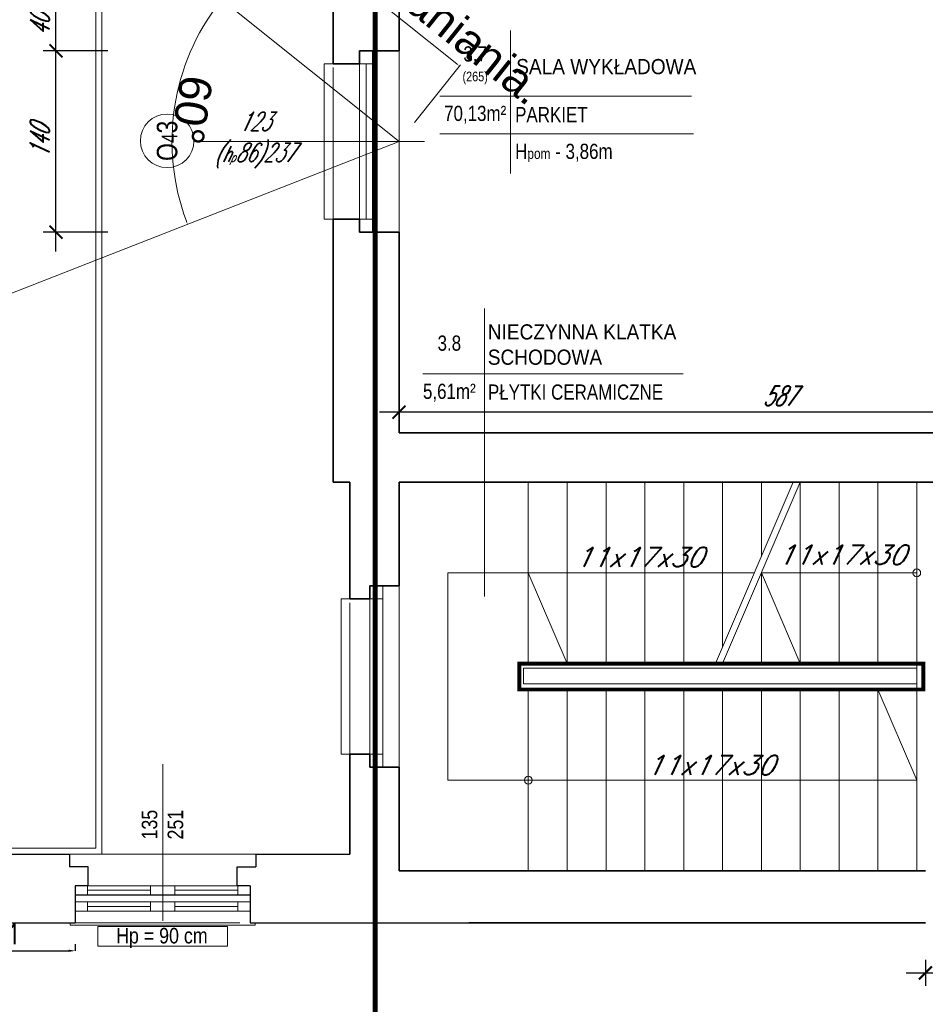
# Model space of a CAD drawing. Header units: millimetres. Extents: x 402 to 79005, y -7782 to 89952.
# Tile 69 of 256: x 26529 to 27229, y 14790 to 15550. Entities that reach past the tile are written whole.
import ezdxf
from ezdxf import colors
from ezdxf.entities.mleader import LeaderData, LeaderLine
from ezdxf.math import Vec2, Vec3

# ---------------------------------------------------------------- set-up
doc = ezdxf.new("R2010")
doc.units = ezdxf.units.MM
doc.header["$LTSCALE"] = 10
doc.linetypes.add('DASHED', pattern=[19.05, 12.7, -6.35])
doc.layers.get('0').update_dxf_attribs({"lineweight": 0})
doc.layers.get('Defpoints').update_dxf_attribs({"color": 253})
for name, color, linetype, lineweight in [('01 parter - ściany', 253, 'Continuous', 35), ('03-01_okna', 253, 'Continuous', 15), ('03-02_schody', 253, 'Continuous', 5), ('04-1_widok', 253, 'Continuous', 5), ('05-01_wymiary', 253, 'Continuous', 5), ('05-03_opis', 253, 'Continuous', 5), ('0_A_GRANICA OPRACOWANIA', 1, 'Continuous', 0), ('0_A_GRZEJNKI', 6, 'Continuous', 0), ('0_A_OKNA ISTNIEJACE', 7, 'Continuous', 0), ('0_A_PRZEKRÓJ', 5, 'Continuous', 0), ('0_A_WYMIAROWANIE', 1, 'Continuous', 5), ('0_A_ŚCIANY ', 253, 'Continuous', 30), ('0_OPISY', 1, 'Continuous', 0)]:
    doc.layers.add(name, color=color, linetype=linetype, lineweight=lineweight)
doc.styles.add('ariel', font='ARIAL.TTF', dxfattribs={"width": 0.8})
doc.styles.add('ariel_wym', font='simplex.shx', dxfattribs={"width": 0.65, "oblique": 25})
doc.styles.add('SIMPLEXD', font='simplex.shx', dxfattribs={"width": 0.6})
doc.styles.get("Standard").update_dxf_attribs({"font": 'arial.ttf'})
doc.dimstyles.new('1-100', dxfattribs={"dimtxt": 16, "dimasz": 5, "dimexe": 0, "dimexo": 0, "dimgap": 5, "dimtad": 1, "dimdec": 1, "dimtxsty": 'SIMPLEXD', "dimcen": 5, "dimclrt": 256, "dimadec": 0, "dimazin": 0, "dimtfac": 1, "dimtdec": 0, "dimtix": 1, "dimtmove": 1, "dimatfit": 3, "dimldrblk": 'LP', "dimfxl": 0, "dimarcsym": 0})
doc.dimstyles.new('ariel 50', dxfattribs={"dimtxt": 15, "dimasz": 10, "dimexe": 10, "dimexo": 0, "dimgap": 5, "dimtad": 1, "dimdec": 1, "dimrnd": 0.5, "dimtxsty": 'ariel_wym', "dimblk": 'ARCHTICK', "dimcen": 2.5, "dimdle": 15, "dimazin": 0, "dimtfac": 1, "dimtdec": 1, "dimtix": 1, "dimtmove": 0, "dimatfit": 3, "dimldrblk": 'DOT', "dimfxl": 0, "dimarcsym": 0})
doc.dimstyles.new('ariel 50 wnętrze', dxfattribs={"dimtxt": 15, "dimasz": 10, "dimexe": 10, "dimexo": 0, "dimgap": 5, "dimtad": 1, "dimdec": 1, "dimrnd": 0.5, "dimtxsty": 'ariel_wym', "dimblk": 'ARCHTICK', "dimcen": 2.5, "dimdle": 15, "dimazin": 0, "dimtfac": 1, "dimtdec": 1, "dimtix": 1, "dimtmove": 0, "dimatfit": 3, "dimldrblk": 'DOT', "dimfxl": 0, "dimarcsym": 0})
doc.dimstyles.new('ISO-25', dxfattribs={"dimtxt": 2.5, "dimasz": 2.5, "dimexe": 1.25, "dimexo": 0.625, "dimtad": 1, "dimtxsty": 'Standard', "dimcen": 2.5, "dimadec": 0, "dimazin": 0, "dimtfac": 1, "dimtmove": 0, "dimatfit": 3, "dimfxl": 0, "dimarcsym": 0})

# ---------------------------------------------------------------- blocks, each defined once
blk = doc.blocks.new('_ArchTick')
at = {"color": 0, "linetype": 'ByBlock', "const_width": 0.15}
blk.add_lwpolyline([(-0.5, -0.5), (0.5, 0.5)], dxfattribs=at)
blk = doc.blocks.new('*D3140')
at = {"layer": '05-01_wymiary', "color": 0, "lineweight": -2}
for p, q in [((26557.25, 15371.4), (26557.25, 15541.4)), ((26597.25, 15526.4), (26547.25, 15526.4)), ((26597.25, 15386.4), (26547.25, 15386.4))]:
    blk.add_line(p, q, dxfattribs=at)
at = {"layer": 'Defpoints', "color": 0, "lineweight": 0}
for p in [(26557.25, 15526.4), (26822.23, 15526.4), (26822.23, 15386.4)]:
    blk.add_point(p, dxfattribs=at)
at = {"layer": '05-01_wymiary', "color": 0, "lineweight": -2, "xscale": 10, "yscale": 10, "zscale": 10}
for p, rotation in [((26557.25, 15526.4), 90), ((26557.25, 15386.4), 270)]:
    blk.add_blockref('_ArchTick', p, dxfattribs=dict(at, rotation=rotation))
at = {"layer": '05-01_wymiary', "color": 0, "insert": (26544.75, 15456.4), "char_height": 15, "attachment_point": 5, "rotation": 90, "style": 'ariel_wym'}
blk.add_mtext('140', dxfattribs=at)
blk = doc.blocks.new('_Dot')
at = {"color": 0, "linetype": 'ByBlock', "lineweight": -2}
blk.add_line((-0.5, 0), (-1, 0), dxfattribs=at)
at = {"color": 0, "linetype": 'ByBlock', "const_width": 0.5}
blk.add_lwpolyline([(-0.25, 0, 1), (0.25, 0, 1)], format="xyb", close=True, dxfattribs=at)
blk = doc.blocks.new('*D3141')
at = {"layer": '05-01_wymiary', "color": 0, "lineweight": -2}
for p, q in [((26557.25, 15511.4), (26557.25, 15581.4)), ((26597.25, 15566.4), (26547.25, 15566.4)), ((26597.25, 15526.4), (26547.25, 15526.4))]:
    blk.add_line(p, q, dxfattribs=at)
at = {"layer": 'Defpoints', "color": 0, "lineweight": 0}
for p in [(26557.25, 15566.4), (26822.23, 15566.4), (26822.23, 15526.4)]:
    blk.add_point(p, dxfattribs=at)
at = {"layer": '05-01_wymiary', "color": 0, "lineweight": -2, "xscale": 10, "yscale": 10, "zscale": 10}
for p, rotation in [((26557.25, 15566.4), 90), ((26557.25, 15526.4), 270)]:
    blk.add_blockref('_ArchTick', p, dxfattribs=dict(at, rotation=rotation))
at = {"layer": '05-01_wymiary', "color": 0, "insert": (26544.75, 15546.4), "char_height": 15, "attachment_point": 5, "rotation": 90, "style": 'ariel_wym'}
blk.add_mtext('40', dxfattribs=at)
blk = doc.blocks.new('*D2761')
at = {"layer": '05-01_wymiary', "color": 0, "lineweight": -2}
for p, q in [((27228.71, 14824.64), (27228.71, 14804.64)), ((27376.93, 14824.64), (27376.93, 14804.64)), ((27213.71, 14814.64), (27391.93, 14814.64))]:
    blk.add_line(p, q, dxfattribs=at)
at = {"layer": 'Defpoints', "color": 0, "lineweight": 0}
for p in [(27228.71, 14853.4), (27376.93, 14851.72), (27376.93, 14814.64)]:
    blk.add_point(p, dxfattribs=at)
at = {"layer": '05-01_wymiary', "color": 0, "lineweight": -2, "xscale": 10, "yscale": 10, "zscale": 10, "rotation": 180}
blk.add_blockref('_ArchTick', (27228.71, 14814.64), dxfattribs=at)
at = {"layer": '05-01_wymiary', "color": 0, "lineweight": -2, "xscale": 10, "yscale": 10, "zscale": 10}
blk.add_blockref('_ArchTick', (27376.93, 14814.64), dxfattribs=at)
at = {"layer": '05-01_wymiary', "color": 0, "insert": (27302.82, 14827.14), "char_height": 15, "attachment_point": 5, "style": 'ariel_wym'}
blk.add_mtext('148', dxfattribs=at)
blk = doc.blocks.new('*D2807')
at = {"layer": '05-01_wymiary', "color": 0, "lineweight": -2}
for p, q in [((26822.23, 15237.47), (26822.23, 15257.47)), ((27409.23, 15237.47), (27409.23, 15257.47)), ((27424.23, 15247.47), (26807.23, 15247.47))]:
    blk.add_line(p, q, dxfattribs=at)
at = {"layer": 'Defpoints', "color": 0, "lineweight": 9}
for p in [(26822.23, 15247.47), (26822.23, 15212.52), (27409.23, 15212.52)]:
    blk.add_point(p, dxfattribs=at)
at = {"layer": '05-01_wymiary', "color": 0, "lineweight": -2, "xscale": 10, "yscale": 10, "zscale": 10, "rotation": 180}
blk.add_blockref('_ArchTick', (26822.23, 15247.47), dxfattribs=at)
at = {"layer": '05-01_wymiary', "color": 0, "lineweight": -2, "xscale": 10, "yscale": 10, "zscale": 10}
blk.add_blockref('_ArchTick', (27409.23, 15247.47), dxfattribs=at)
at = {"layer": '05-01_wymiary', "color": 0, "insert": (27115.73, 15259.97), "char_height": 15, "attachment_point": 5, "style": 'ariel_wym'}
blk.add_mtext('587', dxfattribs=at)
blk = doc.blocks.new('*D3759')
at = {"layer": '0_A_WYMIAROWANIE', "color": 0, "lineweight": -2}
for p, q in [((26461.15, 14836.7), (26461.15, 14831.7)), ((26572.15, 14836.7), (26572.15, 14831.7)), ((26466.15, 14831.7), (26567.15, 14831.7))]:
    blk.add_line(p, q, dxfattribs=at)
at = {"layer": '0_A_WYMIAROWANIE', "color": 0, "lineweight": 9}
for points in [[(26466.15, 14832.54), (26466.15, 14830.87), (26461.15, 14831.7)], [(26567.15, 14830.87), (26567.15, 14832.54), (26572.15, 14831.7)]]:
    blk.add_solid(points, dxfattribs=at)
at = {"layer": 'Defpoints', "color": 0, "lineweight": 9}
for p in [(26461.15, 14853.4), (26572.15, 14853.4), (26572.15, 14831.7)]:
    blk.add_point(p, dxfattribs=at)
at = {"layer": '0_A_WYMIAROWANIE', "insert": (26516.65, 14844.7), "char_height": 16, "attachment_point": 5, "style": 'SIMPLEXD'}
blk.add_mtext('111', dxfattribs=at)
blk = doc.blocks.new('LP')
for p, q in [((0, 0), (-1, 0)), ((0, 1), (0, 0)), ((0, -1), (0, 0)), ((0, 0), (1, 0))]:
    blk.add_line(p, q)
at = {"const_width": 0.2}
blk.add_lwpolyline([(0.71, 0.71), (-0.71, -0.71)], dxfattribs=at)
blk = doc.blocks.new('*D4588')
at = {"layer": '0_A_WYMIAROWANIE', "color": 0, "lineweight": -2}
blk.add_arc((29337.95, 15678.16), 175.39, 180.8167, 239.1833, dxfattribs=at)
at = {"layer": '0_A_WYMIAROWANIE', "color": 0}
for points in [[(29162.99, 15675.66), (29162.16, 15675.65), (29162.56, 15678.16)], [(29247.89, 15527.17), (29248.31, 15527.89), (29250.25, 15526.27)]]:
    blk.add_solid(points, dxfattribs=at)
at = {"layer": 'Defpoints', "color": 0}
for p in [(28877.95, 15678.16), (29337.95, 15678.16), (29337.95, 15678.16), (29197.52, 15573.07), (29107.95, 15279.79)]:
    blk.add_point(p, dxfattribs=at)
at = {"layer": '0_A_WYMIAROWANIE', "color": 0, "lineweight": 9, "insert": (29197.65, 15597.16), "char_height": 25, "attachment_point": 5, "rotation": 300}
blk.add_mtext('60%%d', dxfattribs=at)
blk = doc.blocks.new('*D4589')
at = {"layer": '0_A_WYMIAROWANIE', "color": 0, "lineweight": -2}
for p, q in [((28877.95, 15697.07), (28877.95, 15753.99)), ((28880.45, 15752.74), (29335.45, 15752.74)), ((29337.95, 15697.07), (29337.95, 15753.99))]:
    blk.add_line(p, q, dxfattribs=at)
at = {"layer": '0_A_WYMIAROWANIE', "color": 0}
for points in [[(28880.45, 15753.16), (28880.45, 15752.33), (28877.95, 15752.74)], [(29335.45, 15752.33), (29335.45, 15753.16), (29337.95, 15752.74)]]:
    blk.add_solid(points, dxfattribs=at)
at = {"layer": 'Defpoints', "color": 0}
for p in [(29337.95, 15752.74), (28877.95, 15696.45), (29337.95, 15696.45)]:
    blk.add_point(p, dxfattribs=at)
at = {"layer": '0_A_WYMIAROWANIE', "color": 0, "lineweight": 9, "insert": (29122.88, 15769.61), "char_height": 25, "attachment_point": 5}
blk.add_mtext('h=4,60m - Wysokość przesłaniania.', dxfattribs=at)
blk = doc.blocks.new('zw$D85')
at = {"layer": '0_A_WYMIAROWANIE', "lineweight": 9}
blk.add_line((0, 0), (-460, 0), dxfattribs=at)
blk.add_lwpolyline([(-230, -398.372), (0, 0)], dxfattribs=at)
blk.add_arc((0, 0), 460, 180, 240, dxfattribs=at)
dim = blk.add_linear_dim(base=(0, 74.587), p1=(-460, 18.289), p2=(0, 18.289), text='h=4,60m - Wysokość przesłaniania.', dimstyle='ISO-25', override={"dimtxt": 25, "dimtxsty": 'Standard'}, dxfattribs=at)
dim.commit()
dim.dimension.update_dxf_attribs({"geometry": '*D4589', "text_midpoint": (-215.066, 74.587), "dimtype": 128, "insert": (-29337.947, -15678.157)})
dim = blk.add_angular_dim_2l(base=(-140.424, -105.083), line1=((-460, 0), (0, 0)), line2=((-230, -398.372), (0, 0)), dimstyle='ISO-25', override={"dimtxt": 25}, dxfattribs=at)
dim.commit()
dim.dimension.update_dxf_attribs({"geometry": '*D4588', "text_midpoint": (-140.296, -81), "insert": (-29337.947, -15678.157)})

msp = doc.modelspace()

# ---------------------------------------------------------------- linework, layer by layer
at = {"color": 1, "lineweight": 0}
msp.add_lwpolyline([(26568.153, 14853.403), (26568.153, 14853.403), (26568.153, 14851.403), (26706.653, 14851.403), (26711.153, 14851.403), (26711.153, 14853.403)], dxfattribs=at)
at = {"layer": '01 parter - ściany'}
for p, q in [((26771.226, 15566.403), (26771.226, 15526.403)), ((26822.226, 15566.403), (26822.226, 15526.403)), ((26791.726, 15526.403), (26822.226, 15526.403)), ((26771.226, 15386.403), (26771.226, 15231.403)), ((26791.726, 15386.403), (26822.226, 15386.403)), ((26822.226, 15386.403), (26822.226, 15231.403)), ((26771.226, 15231.403), (26771.226, 15193.403)), ((27409.226, 15231.403), (26822.226, 15231.403)), ((26784.226, 15193.403), (26771.226, 15193.403)), ((26784.226, 15193.403), (26784.226, 15113.403)), ((27409.226, 15193.403), (26822.226, 15193.403)), ((26822.226, 15193.403), (26822.226, 15113.403)), ((26799.726, 15113.403), (26822.226, 15113.403)), ((26784.226, 14973.403), (26784.226, 14906.403)), ((26799.726, 14973.403), (26822.226, 14973.403)), ((26822.226, 14973.403), (26822.226, 14893.403)), ((27228.826, 14893.403), (26822.226, 14893.403))]:
    msp.add_line(p, q, dxfattribs=at)
for points in [[(26791.726, 15526.403), (26791.726, 15516.403), (26771.226, 15516.403), (26771.226, 15526.403)], [(26791.726, 15386.403), (26791.726, 15396.403), (26771.226, 15396.403), (26771.226, 15386.403)], [(26799.726, 15113.403), (26799.726, 15103.403), (26784.226, 15103.403), (26784.226, 15113.403)], [(26799.726, 14973.403), (26799.726, 14983.403), (26784.226, 14983.403), (26784.226, 14973.403)], [(26876.172, 14853.403), (27228.715, 14853.403)]]:
    msp.add_lwpolyline(points, dxfattribs=at)
at = {"layer": '03-01_okna', "linetype": 'DASHED'}
for p, q in [((26771.226, 15386.403), (26771.226, 15526.403)), ((26784.226, 14973.403), (26784.226, 15113.403))]:
    msp.add_line(p, q, dxfattribs=at)
at = {"layer": '03-01_okna', "linetype": 'Continuous', "lineweight": 0}
for p, q in [((26791.726, 15386.403), (26791.726, 15526.403)), ((26801.726, 15386.403), (26801.726, 15526.403)), ((26801.726, 15526.403), (26801.726, 15516.403)), ((26801.726, 15516.403), (26791.726, 15516.403)), ((26796.726, 15396.403), (26796.726, 15516.403)), ((26801.726, 15396.403), (26791.726, 15396.403)), ((26801.726, 15386.403), (26801.726, 15396.403)), ((26799.726, 14973.403), (26799.726, 15113.403)), ((26809.726, 14973.403), (26809.726, 15113.403)), ((26809.726, 15113.403), (26809.726, 15103.403)), ((26809.726, 15103.403), (26799.726, 15103.403)), ((26804.726, 14983.403), (26804.726, 15103.403)), ((26809.726, 14983.403), (26799.726, 14983.403)), ((26809.726, 14973.403), (26809.726, 14983.403))]:
    msp.add_line(p, q, dxfattribs=at)
for points in [[(26771.226, 15516.403), (26764.478, 15516.403), (26764.478, 15396.403), (26771.226, 15396.403)], [(26784.226, 15103.403), (26777.478, 15103.403), (26777.478, 14983.403), (26784.226, 14983.403)]]:
    msp.add_lwpolyline(points, dxfattribs=at)
at = {"layer": '03-02_schody'}
for p, q in [((26922.024, 15053.403), (26922.024, 15193.403)), ((26952.024, 15193.403), (26952.024, 15053.403)), ((26982.024, 15193.403), (26982.024, 15053.403)), ((27012.024, 15193.403), (27012.024, 15053.403)), ((27042.024, 15193.403), (27042.024, 15053.403)), ((27066.584, 15053.403), (27126.584, 15193.403)), ((27072.024, 15193.403), (27072.024, 15066.096)), ((27072.024, 15053.403), (27132.024, 15193.403)), ((27102.024, 15193.403), (27102.024, 15136.096)), ((27132.024, 15193.403), (27132.024, 15053.403)), ((27162.024, 15193.403), (27162.024, 15053.403)), ((27192.024, 15193.403), (27192.024, 15053.403)), ((27222.024, 15193.403), (27222.024, 15053.403)), ((26859.872, 15123.403), (27096.584, 15123.403)), ((26859.872, 15123.403), (26859.872, 14963.403)), ((26922.024, 15123.403), (26952.024, 15053.403)), ((27102.024, 15123.403), (27222.024, 15123.403)), ((27102.024, 15123.403), (27102.024, 15053.403)), ((27102.024, 15123.403), (27132.024, 15053.403)), ((26918.392, 15049.865), (27222.024, 15049.865)), ((26918.392, 15049.865), (26918.392, 15037.863)), ((27222.024, 15033.403), (27222.024, 15053.403)), ((26918.392, 15037.863), (27222.024, 15037.863)), ((26922.024, 15033.403), (26922.024, 14893.403)), ((26952.024, 15033.403), (26952.024, 14893.403)), ((26982.024, 15033.403), (26982.024, 14893.403)), ((27012.024, 15033.403), (27012.024, 14893.403)), ((27042.024, 15033.403), (27042.024, 14893.403)), ((27072.024, 15033.403), (27072.024, 14893.403)), ((27102.024, 15033.403), (27102.024, 14893.403)), ((27132.024, 15033.403), (27132.024, 14893.403)), ((27162.024, 15033.403), (27162.024, 14893.403)), ((27192.024, 15033.403), (27192.024, 14893.403)), ((27222.024, 14963.403), (27192.024, 15033.403)), ((27222.024, 15033.403), (27222.024, 14893.403)), ((26859.872, 14963.403), (27222.024, 14963.403))]:
    msp.add_line(p, q, dxfattribs=at)
at = {"layer": '03-02_schody', "const_width": 3}
msp.add_lwpolyline([(27227.024, 15053.403), (26915.158, 15053.403), (26915.158, 15033.403), (27227.024, 15033.403)], close=True, dxfattribs=at)
at = {"layer": '03-02_schody'}
for centre in [(27222.024, 15123.403), (26922.024, 14963.403)]:
    msp.add_circle(centre, 3, dxfattribs=at)
at = {"layer": '04-1_widok'}
for p, q in [((26822.226, 15386.403), (26822.226, 15526.403)), ((26822.226, 14973.403), (26822.226, 15113.403))]:
    msp.add_line(p, q, dxfattribs=at)
at = {"layer": '05-03_opis'}
for p, q in [((26908.211, 15542.021), (26908.211, 15431.569)), ((26853.755, 15491.453), (27048.042, 15491.453)), ((26853.755, 15462.275), (27049.619, 15462.275)), ((26888.277, 15327.488), (26888.277, 15105.266)), ((26840.527, 15276.921), (27041.579, 15276.921))]:
    msp.add_line(p, q, dxfattribs=at)
at = {"layer": '05-03_opis', "lineweight": 0}
msp.add_line((26841.863, 15456.403), (26665.845, 15456.403), dxfattribs=at)
msp.add_circle((26643.156, 15456.903), 20.689, dxfattribs=at)
at = {"layer": '0_A_GRANICA OPRACOWANIA', "color": 1, "linetype": 'DASHED', "const_width": 4}
msp.add_lwpolyline([(25790.687, 15835.23), (26803.781, 15835.23), (26803.781, 14441.308), (25790.687, 14441.308)], close=True, dxfattribs=at)
at = {"layer": '0_A_GRZEJNKI', "lineweight": 0}
msp.add_lwpolyline([(26589.653, 14850.331), (26689.653, 14850.331), (26689.653, 14835.331), (26589.653, 14835.331), (26589.653, 14850.331)], dxfattribs=at)
at = {"layer": '0_A_OKNA ISTNIEJACE', "color": 1, "lineweight": 0}
for points in [[(26572.153, 14874.903), (26572.153, 14881.903), (26707.153, 14881.903), (26707.153, 14874.903)], [(26630.153, 14878.403), (26581.653, 14878.403)], [(26697.653, 14878.403), (26649.153, 14878.403)], [(26572.153, 14862.403), (26572.153, 14869.403), (26707.153, 14869.403), (26707.153, 14862.403)], [(26630.153, 14865.903), (26581.653, 14865.903)], [(26697.653, 14865.903), (26649.153, 14865.903)], [(26572.653, 14862.403), (26706.653, 14862.403)]]:
    msp.add_lwpolyline(points, dxfattribs=at)
for points in [[(26572.153, 14881.903), (26581.653, 14881.903), (26581.653, 14874.903), (26572.153, 14874.903)], [(26630.153, 14881.903), (26639.653, 14881.903), (26639.653, 14874.903), (26630.153, 14874.903)], [(26639.653, 14881.903), (26649.153, 14881.903), (26649.153, 14874.903), (26639.653, 14874.903)], [(26697.653, 14881.903), (26707.153, 14881.903), (26707.153, 14874.903), (26697.653, 14874.903)], [(26572.153, 14869.403), (26581.653, 14869.403), (26581.653, 14862.403), (26572.153, 14862.403)], [(26630.153, 14869.403), (26639.653, 14869.403), (26639.653, 14862.403), (26630.153, 14862.403)], [(26639.653, 14869.403), (26649.153, 14869.403), (26649.153, 14862.403), (26639.653, 14862.403)], [(26697.653, 14869.403), (26707.153, 14869.403), (26707.153, 14862.403), (26697.653, 14862.403)]]:
    msp.add_lwpolyline(points, close=True, dxfattribs=at)
at = {"layer": '0_A_OKNA ISTNIEJACE', "color": 1, "lineweight": -3}
msp.add_lwpolyline([(26572.653, 14874.903), (26706.653, 14874.903)], dxfattribs=at)
at = {"layer": '0_A_PRZEKRÓJ', "color": 1, "lineweight": 0}
for points in [[(26639.653, 14854.778), (26639.653, 14975.713)], [(26567.653, 14906.403), (26711.653, 14906.403)]]:
    msp.add_lwpolyline(points, dxfattribs=at)
at = {"layer": '0_A_ŚCIANY ', "lineweight": 0}
for points in [[(25997.153, 15377.482), (25997.153, 14910.903), (26588.153, 14910.903), (26588.153, 15678.482)], [(26465.653, 14906.403), (26592.653, 14906.403), (26592.653, 15676.403)]]:
    msp.add_lwpolyline(points, dxfattribs=at)
at = {"layer": '0_A_ŚCIANY ', "lineweight": 30}
for points in [[(26465.653, 14906.403), (26567.653, 14906.403)], [(26567.653, 14906.403), (26567.653, 14896.403)], [(26711.653, 14906.403), (26711.653, 14896.403)], [(26711.653, 14906.403), (26784.226, 14906.403)], [(26582.153, 14896.403), (26582.153, 14896.403), (26567.653, 14896.403)], [(26582.153, 14881.903), (26582.153, 14896.403)], [(26697.153, 14881.903), (26697.153, 14896.403)], [(26697.153, 14896.403), (26711.653, 14896.403)], [(26572.153, 14881.903), (26572.153, 14853.403)], [(26582.153, 14881.903), (26572.153, 14881.903)], [(26707.153, 14881.903), (26697.153, 14881.903)], [(26707.153, 14881.903), (26707.153, 14853.403)], [(26461.153, 14853.403), (26572.153, 14853.403)], [(26707.153, 14853.403), (26876.172, 14853.403)]]:
    msp.add_lwpolyline(points, dxfattribs=at)
at = {"layer": '0_A_ŚCIANY ', "linetype": 'DASHED', "lineweight": 0}
msp.add_lwpolyline([(26572.153, 14853.403), (26705.653, 14853.403)], dxfattribs=at)

# ---------------------------------------------------------------- block references
at = {"layer": '0_A_WYMIAROWANIE', "lineweight": 9, "rotation": 321.3660564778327}
msp.add_blockref('zw$D85', (26822.226, 15456.403), dxfattribs=at)

# ---------------------------------------------------------------- texts
at = {"color": 1, "lineweight": 30, "ltscale": 100, "insert": (26623.484, 14929.084), "char_height": 12, "width": 185.4507, "attachment_point": 2, "rotation": 90}
msp.add_mtext('{\\fArial Narrow|b0|i0|c238|p34;135\\P251}', dxfattribs=at)
at = {"color": 1, "lineweight": 30, "ltscale": 100, "insert": (26639.041, 14849.387), "char_height": 12, "width": 185.4507, "attachment_point": 2}
msp.add_mtext('{\\fArial Narrow|b0|i0|c238|p34;Hp = 90 cm}', dxfattribs=at)
at = {"layer": '05-03_opis', "char_height": 11.7117, "style": 'ariel'}
for s, insert, width, attachment_point in [('{\\fArial|b0|i0|c238|p34;3.7\\P\\H0.6404x;(265)}', (26880.983, 15515.205), 54.4563, 5), ('\\W0.9;{\\fArial|b0|i0|c238|p34;SALA WYKŁADOWA}', (26912.667, 15514.108), 178.31875, 4), ('{\\fArial|b0|i0|c238|p34;70,13m²}', (26880.983, 15477.002), 54.4563, 5), (' PARKIET', (26908.211, 15477.139), 161.39448, 4), ('{\\fArial|b0|i0|c238|p34; H\\H0.7x;pom\\H1.429x; - 3,86m}', (26908.211, 15447.548), 161.3945, 4), ('\\W0.9;{\\fArial|b0|i0|c238|p34;NIECZYNNA KLATKA\\PSCHODOWA}', (26890.722, 15299.576), 178.31875, 4), ('{\\fArial|b0|i0|c238|p34;3.8}', (26861.049, 15300.673), 54.4563, 5), ('{\\fArial|b0|i0|c238|p34;5,61m²}', (26861.049, 15262.469), 54.4563, 5), ('{\\fArial|b0|i0|c238|p34;PŁYTKI CERAMICZNE}', (26890.872, 15262.886), 161.3945, 4)]:
    msp.add_mtext(s, dxfattribs=dict(at, insert=insert, width=width, attachment_point=attachment_point))
at = {"layer": '05-03_opis', "lineweight": 0, "insert": (26643.156, 15456.903), "char_height": 15.84, "width": 75.19353, "attachment_point": 5, "rotation": 90, "style": 'ariel'}
msp.add_mtext('O{\\H0.7576x;4}3', dxfattribs=at)
at = {"layer": '05-03_opis', "lineweight": 0, "attachment_point": 5, "style": 'ariel_wym'}
for s, insert, char_height, width in [('123\\P({\\H0.8333x;h\\H0.6x;p}86)237', (26710.728, 15457.474), 14.4, 62.66128), ('{\\W1;11x17x30}', (27007.223, 15135.612), 15, 55), ('{\\W1;11x17x30}', (27163.491, 15137.361), 15, 55), ('{\\W1;11x17x30}', (27062.084, 14975.014), 15, 55)]:
    msp.add_mtext(s, dxfattribs=dict(at, insert=insert, char_height=char_height, width=width))

# ---------------------------------------------------------------- dimensions: what is measured, and where the dimension line sits
at = {"layer": '05-01_wymiary'}
for base, p1, p2, picture, middle in [((26557.253, 15566.403), (26822.226, 15526.403), (26822.226, 15566.403), '*D3141', (26544.753, 15546.403)), ((26557.253, 15526.403), (26822.226, 15386.403), (26822.226, 15526.403), '*D3140', (26544.753, 15456.403))]:
    dim = msp.add_linear_dim(base=base, p1=p1, p2=p2, angle=90, dimstyle='ariel 50', dxfattribs=at)
    dim.commit()
    dim.dimension.update_dxf_attribs({"geometry": picture, "text_midpoint": middle})
dim = msp.add_linear_dim(base=(26822.226, 15247.471), p1=(27409.226, 15212.518), p2=(26822.226, 15212.518), dimstyle='ariel 50 wnętrze', dxfattribs=at)
dim.commit()
dim.dimension.update_dxf_attribs({"geometry": '*D2807', "text_midpoint": (27115.726, 15259.971)})
dim = msp.add_linear_dim(base=(27376.926, 14814.637), p1=(27228.715, 14853.403), p2=(27376.926, 14851.722), dimstyle='ariel 50 wnętrze', override={"dimtmove": 1}, dxfattribs=at)
dim.commit()
dim.dimension.update_dxf_attribs({"geometry": '*D2761', "text_midpoint": (27302.82, 14827.137)})
at = {"layer": '0_A_WYMIAROWANIE', "color": 1}
dim = msp.add_linear_dim(base=(26572.153, 14831.703), p1=(26461.153, 14853.403), p2=(26572.153, 14853.403), dimstyle='1-100', dxfattribs=at)
dim.commit()
dim.dimension.update_dxf_attribs({"geometry": '*D3759', "text_midpoint": (26516.653, 14844.703)})

# ---------------------------------------------------------------- leaders
at = {"layer": '0_OPISY', "color": 5, "lineweight": 0}
ml = msp.add_multileader_mtext('Standard', dxfattribs=at)
ml.set_content('demontaż  stolarki okiennej ', color=5)
ml.set_leader_properties()
ml.build(insert=Vec2(0, 0))
ml.multileader.update_dxf_attribs({"dogleg_length": 0.36, "arrow_head_size": 10})
ctx = ml.context
ctx.base_point, ctx.char_height, ctx.arrow_head_size, ctx.landing_gap_size, ctx.plane_origin = Vec3(26512.995, 14774.624), 10, 10, 0.09, Vec3(26207.593, 14997.905)
notes = []
notes.append((ctx, [(0, (1, 1, 0), (26512.635, 14774.624), (1, 0), 0.36, [(0, [(26393.653, 14862.403)], 0, [])])]))
ctx.mtext.insert, ctx.mtext.flow_direction = Vec3(26513.085, 14781.094), 5
for ctx, leaders in notes:
    for number, flags, end, landing, length, lines in leaders:
        leader = LeaderData()
        leader.index, (leader.has_last_leader_line, leader.has_dogleg_vector, leader.attachment_direction) = number, flags
        leader.last_leader_point, leader.dogleg_vector, leader.dogleg_length = Vec3(end), Vec3(landing), length
        for number, points, colour, breaks in lines:
            line = LeaderLine()
            line.index, line.vertices, line.color, line.breaks = number, Vec3.list(points), colors.encode_raw_color(colour), breaks
            leader.lines.append(line)
        ctx.leaders.append(leader)

doc.saveas('drawing.dxf')
